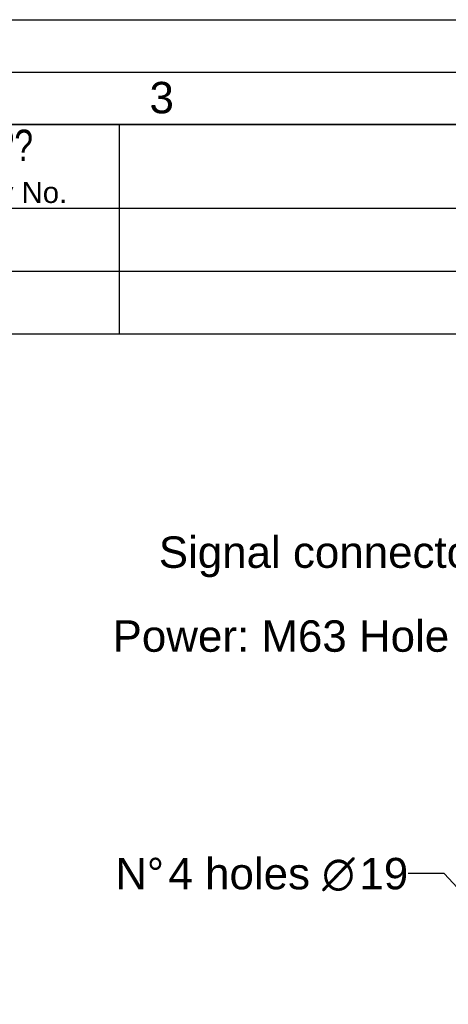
# Model space of a CAD drawing. Header units: millimetres. Extents: x 0 to 420, y 0 to 297.
# Tile 47 of 53: x 246 to 286, y 203 to 297. Entities that reach past the tile are written whole.
import ezdxf

# ---------------------------------------------------------------- set-up
doc = ezdxf.new("R2010")
doc.units = ezdxf.units.MM
doc.header["$LTSCALE"] = 23.1
doc.layers.get('0').update_dxf_attribs({"linetype": 'CONTINUOUS'})
doc.layers.add('DETAIL', color=7, linetype='CONTINUOUS')
doc.styles.get("Standard").update_dxf_attribs({"font": 'arial.ttf'})
doc.styles.add('TEXTSTYLE_2', font='arial.ttf')
doc.styles.add('TEXTSTYLE_5', font='txt', dxfattribs={"width": 0.8})
doc.dimstyles.get("Standard").update_dxf_attribs({"dimtxt": 3, "dimasz": 3, "dimexe": 0.18, "dimexo": 0.0625, "dimgap": 0.09, "dimtad": 1, "dimdec": 3, "dimdsep": 46, "dimtxsty": 'STANDARD', "dimblk": '_FILLED', "dimblk1": '_FILLED', "dimblk2": '_FILLED', "dimcen": 0.09, "dimadec": 0, "dimazin": 0, "dimtol": 1, "dimtp": 0.001, "dimtm": 0.001, "dimtfac": 1, "dimtdec": 3, "dimtofl": 0, "dimtmove": 0, "dimatfit": 3, "dimldrblk": '_FILLED', "dimfxl": 1, "dimtolj": 1, "dimarcsym": 0})

# ---------------------------------------------------------------- blocks, each defined once
blk = doc.blocks.new('_FILLED')
at = {"color": 0, "linetype": 'BYBLOCK'}
blk.add_solid([(0, 0), (-1, 0.2), (-1, -0.2)], dxfattribs=at)

msp = doc.modelspace()

# ---------------------------------------------------------------- linework, layer by layer
at = {"color": 2, "linetype": 'CONTINUOUS'}
for p, q in [((0, 297), (420, 297)), ((20, 292), (415, 292)), ((235.00001, 286.99996), (410.00001, 286.99996)), ((255.00001, 286.99996), (255.00001, 266.99996)), ((235.00001, 278.99996), (410.00001, 278.99996)), ((235.00001, 272.99996), (410.00001, 272.99996)), ((235.00001, 266.99996), (410.00001, 266.99996))]:
    msp.add_line(p, q, dxfattribs=at)
at = {"color": 7, "linetype": 'CONTINUOUS'}
msp.add_line((410, 287), (25, 287), dxfattribs=at)

# ---------------------------------------------------------------- texts
at = {"color": 2, "linetype": 'CONTINUOUS', "insert": (257.90505, 291.06037), "char_height": 3, "width": 2.330855, "attachment_point": 1, "line_spacing_factor": 0.9, "style": 'TEXTSTYLE_2'}
msp.add_mtext('3', dxfattribs=at)
at = {"layer": 'DETAIL', "color": 2, "linetype": 'CONTINUOUS', "attachment_point": 2, "line_spacing_factor": 0.9}
for s, insert, char_height, width, style in [('??', (245.00001, 286.49996), 3, 4.8, 'TEXTSTYLE_5'), ('Rev No.', (245.00001, 281.49996), 2, 10.0817844, 'TEXTSTYLE_2')]:
    msp.add_mtext(s, dxfattribs=dict(at, insert=insert, char_height=char_height, width=width, style=style))
at = {"layer": 'DETAIL', "color": 2, "linetype": 'CONTINUOUS', "char_height": 3, "attachment_point": 3, "line_spacing_factor": 0.9}
for s, insert, width in [('Signal connector', (290.00575, 247.65682), 31.2379182), ('Power: M63 Hole', (286.52149, 239.64465), 32.0966543), ('N\\Fgdt;{\\Fgdt;~}\\Farial.ttf;{\\Ftxt.shx;\\W0.166667;\\H3.000000; }4 holes \\Fgdt;{\\Fgdt;n}\\Farial.ttf;{\\Ftxt.shx;\\W0.166667;\\H3.000000; }19', (282.61068, 216.96228), 29.3494424)]:
    msp.add_mtext(s, dxfattribs=dict(at, insert=insert, width=width))

# ---------------------------------------------------------------- leaders
at = {"layer": 'DETAIL', "color": 2, "linetype": 'CONTINUOUS'}
msp.add_leader([(297.50033, 202.98096), (286.05486, 215.46228), (282.61068, 215.46228)], dimstyle='STANDARD', override={"dimtad": 0}, dxfattribs=at)

doc.saveas('drawing.dxf')
